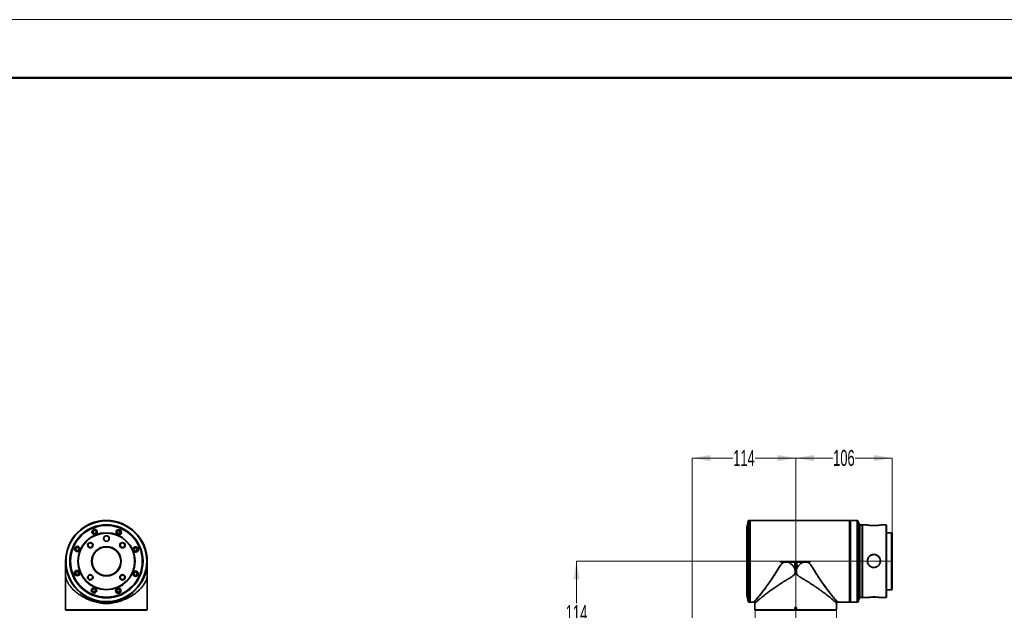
# Model space of a CAD drawing. Header units: millimetres. Extents: x -4 to 420, y 0 to 297.
# Tile 12 of 13: x 100 to 209, y 232 to 297. Entities that reach past the tile are written whole.
import ezdxf

# ---------------------------------------------------------------- set-up
doc = ezdxf.new("R2010")
doc.units = ezdxf.units.MM
doc.linetypes.add('CENTERX2', pattern=[20.32, 12.7, -2.54, 2.54, -2.54])
doc.layers.get('0').update_dxf_attribs({"lineweight": 18})
doc.layers.add('中心线层', color=6, linetype='CENTERX2', lineweight=25)
doc.layers.add('标注层', color=150, linetype='Continuous', lineweight=18)
doc.styles.add('SLDTEXTSTYLE19', font='txt', dxfattribs={"width": 0.605})
doc.dimstyles.new('SLDDIMSTYLE1', dxfattribs={"dimtxt": 3.5, "dimasz": 4, "dimexe": 0, "dimexo": 0.0625, "dimgap": 0.875, "dimtad": 0, "dimtih": 1, "dimtoh": 1, "dimdec": 4, "dimzin": 12, "dimdsep": 46, "dimtxsty": 'SLDTEXTSTYLE19', "dimcen": 0.09, "dimdle": 8, "dimazin": 3, "dimtfac": 1, "dimtdec": 3, "dimtofl": 0, "dimtmove": 0, "dimatfit": 3, "dimfxl": 0, "dimfrac": 2, "dimtolj": 1, "dimarcsym": 0})

# ---------------------------------------------------------------- blocks, each defined once
blk = doc.blocks.new('1')
at = {"color": 0, "linetype": 'Continuous', "lineweight": 35}
for p, q in [((-4.5, 140), (-4.5, 134.93)), ((-4.5, 139.9), (-4.5, 139.89)), ((-4.5, 139.89), (-4.5, 139.21)), ((4.5, 134.67), (4.5, 140)), ((4.5, 139.91), (4.5, 139.92)), ((4.5, 139.91), (4.5, 139.91)), ((-2.44, 136.22), (-2.44, 136.22)), ((-2.38, 136.18), (-2.38, 136.18)), ((-2.02, 135.98), (-2.02, 135.98)), ((-1.08, 135.63), (-1.08, 135.63)), ((1.08, 135.63), (1.08, 135.63)), ((1.69, 135.83), (1.69, 135.83)), ((2.02, 135.98), (2.02, 135.98)), ((2.38, 136.18), (2.38, 136.18)), ((2.44, 136.22), (2.44, 136.22)), ((-4.5, 134.93), (-4.5, 134.93)), ((-4.5, 134.67), (-4.5, 134.93)), ((-4.5, 134.67), (4.5, 134.67)), ((-4.45, 134.62), (-4.48, 134.65)), ((4.45, 134.62), (-4.45, 134.62)), ((4.45, 134.62), (4.5, 134.67))]:
    blk.add_line(p, q, dxfattribs=at)
for centre, radius in [((0, 140), 4.5), ((0, 140), 4.44), ((0, 140), 4.03), ((0, 140), 4), ((0, 140), 3.95), ((0, 140), 3.15), ((0, 140), 3.1), ((-1.3, 143.22), 0.3), ((-1.3, 143.22), 0.17), ((1.36, 143.2), 0.3), ((1.36, 143.2), 0.17), ((-1.77, 141.77), 0.3), ((-1.77, 141.77), 0.25), ((0, 142.5), 0.315), ((0, 142.5), 0.3), ((1.77, 141.77), 0.3), ((1.77, 141.77), 0.25), ((-3.2, 141.36), 0.3), ((-3.2, 141.36), 0.17), ((0, 140), 1.63), ((0, 140), 1.57), ((3.22, 141.3), 0.3), ((3.22, 141.3), 0.17), ((-3.22, 138.7), 0.3), ((-3.22, 138.7), 0.17), ((3.2, 138.64), 0.3), ((3.2, 138.64), 0.17), ((-1.77, 138.23), 0.3), ((-1.77, 138.23), 0.25), ((1.77, 138.23), 0.3), ((1.77, 138.23), 0.25), ((-1.36, 136.8), 0.3), ((-1.36, 136.8), 0.17), ((1.3, 136.78), 0.3), ((1.3, 136.78), 0.17)]:
    blk.add_circle(centre, radius, dxfattribs=at)
for points, knots in [([(-4.5, 139.91), (-4.5, 139.92), (-4.5, 139.93), (-4.5, 139.91), (-4.5, 139.89)], [0, 0, 0, 0, 0.00837583, 0.03178705, 0.03178705, 0.03178705, 0.03178705]), ([(-4.5, 139.89), (-4.5, 139.89), (-4.5, 139.87), (-4.5, 139.78), (-4.5, 139.65), (-4.5, 139.52), (-4.5, 139.38), (-4.5, 139.2), (-4.5, 138.99), (-4.5, 138.78), (-4.5, 138.62), (-4.5, 138.54)], [0, 0, 0, 0, 0.00333, 0.209362, 0.379387, 0.513533, 0.629164, 0.860998, 1.006169, 1.171952, 1.355353, 1.355353, 1.355353, 1.355353]), ([(4.5, 138.56), (4.5, 138.57), (4.5, 138.66), (4.5, 138.82), (4.5, 139.11), (4.5, 139.43), (4.5, 139.72), (4.5, 139.87), (4.5, 139.91), (4.5, 139.91)], [0, 0, 0, 0, 0.024766, 0.203686, 0.377118, 0.710687, 1.031188, 1.341963, 1.354635, 1.354635, 1.354635, 1.354635]), ([(4.5, 139.21), (4.5, 139.11), (4.5, 138.99), (4.5, 138.83), (4.5, 138.76), (4.5, 138.67), (4.5, 138.59), (4.5, 138.51), (4.49, 138.42), (4.48, 138.31), (4.46, 138.19), (4.43, 138.07), (4.4, 137.97), (4.36, 137.88), (4.28, 137.72), (4.16, 137.5), (3.97, 137.23), (3.73, 136.96), (3.5, 136.73), (3.29, 136.56), (3.13, 136.43), (2.96, 136.31), (2.76, 136.18), (2.52, 136.05), (2.25, 135.91), (1.92, 135.76), (1.51, 135.61), (1.08, 135.49), (0.69, 135.41), (0.34, 135.36), (0.03, 135.34), (-0.25, 135.36), (-0.5, 135.38), (-0.77, 135.42), (-1.06, 135.49), (-1.36, 135.57), (-1.68, 135.67), (-1.95, 135.77), (-2.19, 135.88), (-2.39, 135.98), (-2.6, 136.09), (-2.78, 136.2), (-2.93, 136.3), (-3.07, 136.39), (-3.2, 136.49), (-3.33, 136.59), (-3.48, 136.72), (-3.66, 136.88), (-3.84, 137.08), (-3.98, 137.24), (-4.07, 137.37), (-4.12, 137.45), (-4.18, 137.53), (-4.22, 137.61), (-4.27, 137.69), (-4.31, 137.77), (-4.35, 137.86), (-4.39, 137.96), (-4.43, 138.08), (-4.46, 138.19), (-4.48, 138.28), (-4.49, 138.36), (-4.49, 138.41), (-4.5, 138.47), (-4.5, 138.55), (-4.5, 138.63), (-4.5, 138.74), (-4.5, 138.94), (-4.5, 139.11), (-4.5, 139.21)], [0, 0, 0, 0, 0.238309, 0.303305, 0.36152, 0.413408, 0.515303, 0.567265, 0.621167, 0.811801, 1.005498, 1.203202, 1.33327, 1.481228, 1.659483, 2.073007, 2.4872, 2.902487, 3.316571, 3.539958, 3.753097, 3.956021, 4.148786, 4.438074, 4.714762, 4.97913, 5.40302, 5.807813, 6.081257, 6.371295, 6.635819, 6.823548, 7.024756, 7.24015, 7.470303, 7.73647, 8.010668, 8.293434, 8.490254, 8.694028, 8.904882, 9.122921, 9.276412, 9.43616, 9.602184, 9.774513, 9.953157, 10.228913, 10.542748, 10.876179, 10.996952, 11.117763, 11.238617, 11.359515, 11.480447, 11.601423, 11.721475, 11.90287, 12.099488, 12.265278, 12.431308, 12.512265, 12.581413, 12.639061, 12.74502, 12.795988, 12.846923, 13.022628, 13.263329, 13.263329, 13.263329, 13.263329]), ([(-4.48, 134.65), (-4.48, 134.65), (-4.49, 134.66), (-4.5, 134.67), (-4.5, 134.67)], [0, 0, 0, 0, 0.01569654, 0.02670872, 0.02670872, 0.02670872, 0.02670872])]:
    blk.add_open_spline(points, degree=3, knots=knots, dxfattribs=at)
blk = doc.blocks.new('*X33')
at = {"layer": '标注层', "linetype": 'Continuous'}
for points in [[(-9.54, 140.17), (-9.2, 138.17), (-9.87, 138.17)], [(-9.54, 128.77), (-9.2, 130.77), (-9.87, 130.77)]]:
    blk.add_hatch(color=0, dxfattribs=at).paths.add_polyline_path(points, flags=0)
at = {"layer": '标注层', "color": 0, "linetype": 'Continuous'}
for p, q in [((-9.54, 135.56), (-9.54, 140.17)), ((15.22, 140.17), (-9.54, 140.17)), ((-9.54, 133.38), (-9.54, 128.77)), ((7.84, 128.77), (-9.54, 128.77))]:
    blk.add_line(p, q, dxfattribs=at)
at = {"layer": '标注层', "color": 0, "insert": (-9.54, 134.47), "char_height": 1.75, "width": 4.093, "attachment_point": 5, "style": 'SLDTEXTSTYLE19'}
blk.add_mtext('114', dxfattribs=at)
blk = doc.blocks.new('*X34')
at = {"layer": '标注层', "linetype": 'Continuous'}
for points in [[(3.19, 151.54), (5.19, 151.2), (5.19, 151.87)], [(14.59, 151.54), (12.59, 151.2), (12.59, 151.87)]]:
    blk.add_hatch(color=0, dxfattribs=at).paths.add_polyline_path(points, flags=0)
at = {"layer": '标注层', "color": 0, "linetype": 'Continuous'}
for p, q in [((7.65, 151.54), (3.19, 151.54)), ((3.19, 123.4), (3.19, 151.54)), ((10.13, 151.54), (14.59, 151.54)), ((14.59, 136.13), (14.59, 151.54))]:
    blk.add_line(p, q, dxfattribs=at)
at = {"layer": '标注层', "color": 0, "insert": (8.89, 151.54), "char_height": 1.75, "width": 4.093, "attachment_point": 5, "style": 'SLDTEXTSTYLE19'}
blk.add_mtext('114', dxfattribs=at)
blk = doc.blocks.new('*X35')
at = {"layer": '标注层', "linetype": 'Continuous'}
for points in [[(14.59, 151.54), (16.59, 151.87), (16.59, 151.2)], [(25.19, 151.54), (23.19, 151.87), (23.19, 151.2)]]:
    blk.add_hatch(color=0, dxfattribs=at).paths.add_polyline_path(points, flags=0)
at = {"layer": '标注层', "color": 0, "linetype": 'Continuous'}
for p, q in [((18.66, 151.54), (14.59, 151.54)), ((14.59, 136.13), (14.59, 151.54)), ((21.12, 151.54), (25.19, 151.54)), ((25.19, 143.3), (25.19, 151.54))]:
    blk.add_line(p, q, dxfattribs=at)
at = {"layer": '标注层', "color": 0, "insert": (19.89, 151.54), "char_height": 1.75, "width": 4.0457, "attachment_point": 5, "style": 'SLDTEXTSTYLE19'}
blk.add_mtext('106', dxfattribs=at)
blk = doc.blocks.new('3')
at = {"color": 0, "linetype": 'Continuous', "lineweight": 35}
for p, q in [((9.349685, 144.595148), (9.19077, 143.888856)), ((9.349685, 143.299986), (9.349685, 144.595148)), ((9.587246, 144.673194), (9.447246, 144.673194)), ((9.447246, 144.673194), (9.447246, 135.673191)), ((20.267246, 144.673194), (9.587246, 144.673194)), ((9.587246, 144.673194), (9.587246, 143.35518)), ((9.587246, 144.673194), (9.587246, 135.673191)), ((20.267246, 144.672085), (20.267246, 144.673194)), ((20.267246, 144.672085), (20.507247, 144.672085)), ((20.507247, 135.674311), (20.507247, 144.672085)), ((20.577247, 135.744037), (20.577247, 144.60236)), ((20.707246, 144.672789), (20.607246, 144.672789)), ((20.607246, 144.672789), (20.607246, 135.673191)), ((21.339542, 144.673194), (20.798946, 144.673194)), ((21.339542, 135.673191), (21.339542, 144.673194)), ((21.594674, 144.20463), (21.43239, 144.610335)), ((21.43239, 144.610335), (21.43239, 135.736062)), ((21.594674, 136.141767), (21.594674, 144.20463)), ((21.907247, 144.173194), (21.641097, 144.173194)), ((21.641097, 144.173194), (21.641097, 138.203503)), ((21.907247, 144.173194), (21.907247, 138.203503)), ((22.407087, 144.173194), (21.917245, 144.173194)), ((21.917245, 144.173194), (21.917245, 136.17319)), ((24.537247, 144.173194), (23.966478, 144.173194)), ((24.587246, 144.123198), (24.537247, 144.173194)), ((24.537247, 136.17319), (24.537247, 144.173194)), ((24.587246, 144.123198), (24.587246, 136.223198)), ((9.188331, 143.86691), (9.188331, 136.479487)), ((9.19077, 143.888856), (9.19077, 142.800559)), ((9.349685, 135.751249), (9.349685, 143.299986)), ((9.587246, 143.35518), (9.587246, 135.673191)), ((21.917245, 143.973197), (21.907247, 143.973197)), ((25.137245, 143.323196), (24.587246, 143.323196)), ((25.187247, 143.2732), (25.137245, 143.323196)), ((25.137245, 141.403998), (25.137245, 143.323196)), ((25.187247, 143.2732), (25.187247, 141.38446)), ((9.19077, 142.800559), (9.19077, 136.45754)), ((25.137245, 137.0232), (25.137245, 141.403998)), ((25.187247, 141.38446), (25.187247, 137.073196)), ((14.483318, 140.068175), (13.780752, 140.068175)), ((13.780933, 140.070368), (14.484421, 140.070368)), ((13.780933, 140.070368), (13.780933, 140.068175)), ((14.483318, 139.385571), (14.483318, 140.068175)), ((14.690072, 140.070368), (15.39356, 140.070368)), ((15.393739, 140.068175), (14.691175, 140.068175)), ((14.691175, 140.068175), (14.691175, 139.385571)), ((15.393739, 140.070368), (15.393739, 140.068175)), ((21.641097, 138.203503), (21.641097, 136.17319)), ((21.907247, 138.203503), (21.907247, 136.17319)), ((24.587246, 137.0232), (25.137245, 137.0232)), ((25.137245, 137.0232), (25.187247, 137.073196)), ((9.19077, 136.45754), (9.349685, 135.751249)), ((9.447246, 135.673191), (9.587246, 135.673191)), ((9.587246, 135.673191), (9.944813, 135.673191)), ((10.087246, 135.522534), (10.087246, 134.843196)), ((10.257327, 136.011304), (10.366865, 136.138476)), ((19.087247, 134.843196), (19.087247, 135.522534)), ((19.229679, 135.673191), (20.267246, 135.673191)), ((20.507247, 135.674311), (20.267246, 135.674311)), ((20.267246, 135.673191), (20.267246, 135.674311)), ((20.607246, 135.673191), (21.339542, 135.673191)), ((21.43239, 135.736062), (21.594674, 136.141767)), ((21.641097, 136.17319), (21.907247, 136.17319)), ((21.907247, 136.3732), (21.917245, 136.3732)), ((21.917245, 136.17319), (22.476307, 136.17319)), ((23.90187, 136.17319), (24.537247, 136.17319)), ((24.537247, 136.17319), (24.587246, 136.223198)), ((10.087246, 134.843196), (10.137246, 134.7932)), ((10.087246, 134.843196), (14.487246, 134.843196)), ((14.492177, 134.7932), (10.137246, 134.7932)), ((14.487246, 135.103191), (14.687247, 135.103191)), ((14.487246, 135.103191), (14.487246, 134.843196)), ((14.487246, 134.843196), (14.487246, 134.824313)), ((14.487246, 134.824313), (14.492177, 134.7932)), ((14.492177, 134.7932), (14.682314, 134.7932)), ((14.682314, 134.7932), (14.687247, 134.824313)), ((19.037246, 134.7932), (14.682314, 134.7932)), ((14.687247, 134.843196), (14.687247, 135.103191)), ((14.687247, 134.843196), (19.087247, 134.843196)), ((14.687247, 134.843196), (14.687247, 134.824313)), ((19.037246, 134.7932), (19.087247, 134.843196))]:
    blk.add_line(p, q, dxfattribs=at)
for centre, radius, start, end in [((9.447246, 144.573195), 0.1, 90, 167.31961651), ((21.339543, 144.573195), 0.1, 21.80140949, 90), ((21.641098, 144.223195), 0.05, 201.80140949, 270), ((9.288331, 143.866905), 0.1, 167.31961651, 180), ((9.288331, 136.479486), 0.1, 180, 192.68038349), ((9.447246, 135.773195), 0.1, 192.68038349, 270), ((21.339543, 135.773195), 0.1, 270, 338.19859051), ((21.641098, 136.123195), 0.05, 90, 158.19859051)]:
    blk.add_arc(centre, radius, start, end, dxfattribs=at)
for points, knots in [([(20.507247, 144.672085), (20.513183, 144.666166), (20.519488, 144.659878), (20.525763, 144.65356), (20.52613, 144.653191)], [0, 0, 0, 0, 0.025150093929, 0.026712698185, 0.026712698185, 0.026712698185, 0.026712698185]), ([(20.52613, 144.653191), (20.541697, 144.63766), (20.559222, 144.620176), (20.575436, 144.60415), (20.577247, 144.60236)], [0, 0, 0, 0, 0.064036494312, 0.072088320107, 0.072088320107, 0.072088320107, 0.072088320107]), ([(20.798946, 144.673194), (20.792758, 144.673168), (20.780167, 144.673116), (20.746355, 144.672849), (20.720284, 144.672809), (20.707246, 144.672789)], [0, 0, 0, 0, 0.029873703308, 0.060780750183, 0.091701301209, 0.091701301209, 0.091701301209, 0.091701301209]), ([(23.966478, 144.172527), (23.965191, 144.172558), (23.961906, 144.172639), (23.931698, 144.167594), (23.895764, 144.161693), (23.868403, 144.157271), (23.839801, 144.152781), (23.8078, 144.147939), (23.769286, 144.142321), (23.7233, 144.13612), (23.652172, 144.127222), (23.560711, 144.117546), (23.461287, 144.109863), (23.385576, 144.105541), (23.322559, 144.102926), (23.246604, 144.100959), (23.163964, 144.100532), (23.082346, 144.101954), (23.014406, 144.104372), (22.949517, 144.107663), (22.877957, 144.112446), (22.810036, 144.118279), (22.741646, 144.125199), (22.669488, 144.133596), (22.596179, 144.14351), (22.531969, 144.153133), (22.4864, 144.16044), (22.452963, 144.165922), (22.427406, 144.170113), (22.409348, 144.172966), (22.40774, 144.172781), (22.407087, 144.172706)], [0, 0, 0, 0, 0.064231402, 0.163814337, 0.2053575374, 0.246903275, 0.2797214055, 0.3125330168, 0.3557453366, 0.3987577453, 0.441870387, 0.5405844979, 0.6114689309, 0.6535578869, 0.695446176, 0.7374352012, 0.8031160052, 0.8563797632, 0.8972158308, 0.9380211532, 0.9877084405, 1.0462963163, 1.0862412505, 1.1455987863, 1.2242980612, 1.2897329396, 1.3551650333, 1.4051068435, 1.4550699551, 1.5220994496, 1.5679758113, 1.5679758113, 1.5679758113, 1.5679758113]), ([(9.344746, 143.284465), (9.344073, 143.305662), (9.342726, 143.34805), (9.332189, 143.375286), (9.3164, 143.371296), (9.296002, 143.333816), (9.273018, 143.266254), (9.249925, 143.175277), (9.22976, 143.071702), (9.215396, 142.9688), (9.208758, 142.879309), (9.210386, 142.812702), (9.219709, 142.774676), (9.235514, 142.768447), (9.2561, 142.795378), (9.279204, 142.854111), (9.302091, 142.939043), (9.322006, 143.040241), (9.336536, 143.144256), (9.343781, 143.228199), (9.344481, 143.269033), (9.344746, 143.284465)], [0, 0, 0, 0, 0.0654508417, 0.1308805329, 0.1969028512, 0.264269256, 0.3330709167, 0.4028045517, 0.4724754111, 0.5409563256, 0.607613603, 0.672748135, 0.7374521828, 0.8029799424, 0.8701466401, 0.9389850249, 1.0087626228, 1.0783706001, 1.1468541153, 1.2138186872, 1.2544998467, 1.2544998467, 1.2544998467, 1.2544998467]), ([(23.187246, 140.929426), (23.214313, 140.928559), (23.264681, 140.926944), (23.328026, 140.916179), (23.403365, 140.897862), (23.530472, 140.851017), (23.699202, 140.734121), (23.807554, 140.584321), (23.856603, 140.473526), (23.879393, 140.407597), (23.897428, 140.33083), (23.908848, 140.226376), (23.90331, 140.109327), (23.874318, 139.984468), (23.827153, 139.87165), (23.770573, 139.782268), (23.713222, 139.713943), (23.658294, 139.660624), (23.5951, 139.611264), (23.529932, 139.571686), (23.468106, 139.542151), (23.405525, 139.518575), (23.335138, 139.499605), (23.256493, 139.487521), (23.176242, 139.484175), (23.095326, 139.489995), (23.01323, 139.505415), (22.931153, 139.531083), (22.840603, 139.572307), (22.740084, 139.637121), (22.634535, 139.737471), (22.552721, 139.858623), (22.484428, 140.022185), (22.454722, 140.226838), (22.492055, 140.415951), (22.546847, 140.539197), (22.587851, 140.60919), (22.638365, 140.676617), (22.698602, 140.739875), (22.779522, 140.805772), (22.855638, 140.850267), (22.920842, 140.878526), (22.9588, 140.892418), (23.04553, 140.919329), (23.123159, 140.92486), (23.187246, 140.929426)], [0, 0, 0, 0, 0.0810887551, 0.1508971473, 0.1921651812, 0.3136948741, 0.5558428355, 0.7981657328, 0.8590321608, 0.919853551, 1.0074500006, 1.0950659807, 1.2342655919, 1.3562851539, 1.4777089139, 1.5996848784, 1.6726986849, 1.7456335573, 1.8296005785, 1.9133662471, 1.9743212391, 2.0352245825, 2.1139264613, 2.1925860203, 2.2733324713, 2.3541774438, 2.4352450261, 2.5233194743, 2.6115996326, 2.7334118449, 2.8812228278, 3.0468323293, 3.168850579, 3.4114194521, 3.6541714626, 3.7351036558, 3.8163405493, 3.8976937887, 3.9882861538, 4.0787149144, 4.2112339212, 4.2517706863, 4.2921836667, 4.3326080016, 4.5239155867, 4.5239155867, 4.5239155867, 4.5239155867]), ([(23.187246, 140.910758), (23.094914, 140.900123), (22.910307, 140.878859), (22.673645, 140.715801), (22.527521, 140.485287), (22.464516, 140.296663), (22.482298, 140.206505), (22.482324, 140.206374)], [0, 0, 0, 0, 0.2767236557, 0.5532791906, 0.8296653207, 1.105971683, 1.1063741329, 1.1063741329, 1.1063741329, 1.1063741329]), ([(23.187246, 140.912355), (23.108613, 140.905027), (22.993466, 140.894296), (22.835355, 140.823457), (22.732381, 140.751919), (22.659839, 140.677258), (22.604381, 140.607822), (22.535761, 140.495774), (22.482193, 140.324799), (22.479172, 140.150576), (22.509431, 139.997017), (22.566519, 139.860675), (22.658399, 139.733521), (22.766707, 139.635967), (22.896217, 139.559327), (23.080928, 139.498314), (23.315305, 139.497744), (23.524165, 139.578056), (23.653042, 139.673887), (23.721077, 139.745132), (23.779204, 139.820736), (23.849238, 139.942754), (23.899954, 140.132219), (23.887519, 140.367031), (23.80956, 140.558983), (23.697923, 140.700661), (23.589281, 140.792546), (23.472447, 140.85601), (23.33857, 140.902074), (23.243714, 140.908519), (23.187246, 140.912355)], [0, 0, 0, 0, 0.2345016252, 0.3433899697, 0.5173005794, 0.6087854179, 0.6562667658, 0.785023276, 1.002433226, 1.1854734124, 1.3015628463, 1.4702553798, 1.6250364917, 1.7701106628, 1.9061310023, 2.0751120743, 2.3492704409, 2.5895844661, 2.7342001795, 2.8296795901, 2.8852652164, 3.021052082, 3.2503567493, 3.4626192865, 3.7163395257, 3.8585519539, 4.0033709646, 4.1419353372, 4.2567654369, 4.4256755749, 4.4256755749, 4.4256755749, 4.4256755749]), ([(23.892146, 140.206338), (23.881556, 140.298756), (23.860363, 140.483716), (23.697707, 140.71571), (23.465418, 140.878668), (23.280074, 140.900049), (23.187246, 140.910758)], [0, 0, 0, 0, 0.2755509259, 0.5514710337, 0.8272604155, 1.1039831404, 1.1039831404, 1.1039831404, 1.1039831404]), ([(10.22315, 135.925891), (10.28045, 135.990692), (10.395547, 136.120859), (10.610185, 136.382929), (10.888755, 136.736244), (11.241245, 137.205224), (11.6646, 137.800115), (12.10143, 138.449657), (12.466528, 139.028609), (12.759047, 139.504365), (12.948515, 139.803439), (13.124197, 139.983697), (13.250071, 140.053583), (13.388842, 140.093219), (13.570099, 140.097482), (13.711745, 140.077015), (13.782491, 140.066792)], [0, 0, 0, 0, 0.466349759, 0.9367541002, 1.4098012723, 2.1193165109, 2.8273976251, 3.5369045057, 4.2452941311, 4.6010014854, 4.9569021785, 5.1352304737, 5.2248687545, 5.315103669, 5.4949291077, 5.6743694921, 5.6743694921, 5.6743694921, 5.6743694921]), ([(10.367925, 136.139716), (10.396154, 136.17302), (10.453782, 136.241009), (10.549405, 136.356105), (10.653813, 136.483988), (10.767622, 136.626004), (10.890652, 136.782418), (11.005405, 136.930956), (11.110406, 137.068649), (11.204569, 137.193556), (11.306145, 137.330252), (11.415148, 137.479256), (11.531577, 137.64106), (11.655432, 137.816095), (11.771845, 137.983367), (11.887837, 138.152275), (12.010374, 138.333647), (12.149795, 138.54425), (12.28684, 138.75517), (12.411346, 138.95046), (12.526008, 139.132688), (12.635034, 139.309054), (12.736127, 139.471492), (12.839581, 139.632266), (12.94305, 139.782061), (13.062718, 139.927672), (13.179049, 140.021565), (13.295503, 140.069346), (13.414539, 140.094878), (13.578921, 140.098037), (13.708827, 140.080244), (13.780933, 140.070368)], [0, 0, 0, 0, 0.2038487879, 0.4161558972, 0.6370502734, 0.8666346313, 1.1050194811, 1.3522791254, 1.510155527, 1.6785340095, 1.8574396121, 2.0468769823, 2.2468563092, 2.4573820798, 2.6784695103, 2.8349958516, 3.0393924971, 3.2916542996, 3.5315337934, 3.723007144, 3.9143349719, 4.1055319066, 4.2718990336, 4.4179745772, 4.606864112, 4.747194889, 4.9091026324, 4.989169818, 5.0730072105, 5.2248552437, 5.4142865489, 5.4142865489, 5.4142865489, 5.4142865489]), ([(13.780752, 140.068175), (13.780809, 140.068055), (13.780937, 140.067784), (13.781509, 140.067253), (13.782069, 140.066954), (13.782483, 140.066732)], [0, 0, 0, 0, 0.0003939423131, 0.0008951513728, 0.0022997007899, 0.0022997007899, 0.0022997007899, 0.0022997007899]), ([(13.782483, 140.066732), (13.855186, 140.02651), (14.000409, 139.946166), (14.190323, 139.784437), (14.357152, 139.599415), (14.441264, 139.45685), (14.483318, 139.385571)], [0, 0, 0, 0, 0.24883557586, 0.4970436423, 0.7449135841, 0.99276764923, 0.99276764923, 0.99276764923, 0.99276764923]), ([(14.483318, 140.068175), (14.483386, 140.068586), (14.483507, 140.069321), (14.483982, 140.06989), (14.484192, 140.070142)], [0, 0, 0, 0, 0.0012236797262, 0.0021917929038, 0.0021917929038, 0.0021917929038, 0.0021917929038]), ([(14.484192, 140.070142), (14.484234, 140.070186), (14.484308, 140.070264), (14.484387, 140.070337), (14.484421, 140.070368)], [0, 0, 0, 0, 0.00018335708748, 0.00032250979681, 0.00032250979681, 0.00032250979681, 0.00032250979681]), ([(14.484421, 140.070368), (14.503653, 140.0896), (14.537928, 140.123874), (14.572204, 140.158154), (14.587247, 140.173198)], [0, 0, 0, 0, 0.08159849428, 0.14542032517, 0.14542032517, 0.14542032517, 0.14542032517]), ([(14.587247, 140.173198), (14.606403, 140.154041), (14.640679, 140.119762), (14.674953, 140.085488), (14.690072, 140.070368)], [0, 0, 0, 0, 0.08127139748, 0.14542032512, 0.14542032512, 0.14542032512, 0.14542032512]), ([(14.690072, 140.070368), (14.690114, 140.070324), (14.690188, 140.070246), (14.690267, 140.070173), (14.690301, 140.070142)], [0, 0, 0, 0, 0.00018335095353, 0.00032250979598, 0.00032250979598, 0.00032250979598, 0.00032250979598]), ([(14.690301, 140.070142), (14.690565, 140.069816), (14.691036, 140.069236), (14.691132, 140.068499), (14.691175, 140.068175)], [0, 0, 0, 0, 0.0012296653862, 0.0021946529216, 0.0021946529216, 0.0021946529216, 0.0021946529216]), ([(15.392009, 140.066744), (15.311253, 140.021297), (15.149946, 139.930516), (14.89843, 139.710639), (14.769856, 139.508974), (14.691179, 139.385571)], [0, 0, 0, 0, 0.27787872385, 0.55505749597, 0.99211029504, 0.99211029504, 0.99211029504, 0.99211029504]), ([(19.215695, 135.673071), (19.207881, 135.677994), (19.192024, 135.687984), (19.093821, 135.77481), (18.96129, 135.912312), (18.796283, 136.10136), (18.603651, 136.334279), (18.38706, 136.606819), (18.152005, 136.913733), (17.875487, 137.286921), (17.557113, 137.73391), (17.2, 138.259495), (16.868822, 138.770334), (16.56944, 139.253064), (16.355899, 139.605661), (16.176904, 139.853196), (16.053887, 139.980776), (15.918532, 140.0583), (15.788422, 140.089855), (15.611124, 140.097947), (15.479627, 140.079251), (15.392, 140.066792)], [0, 0, 0, 0, 0.3663749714, 0.7434831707, 1.1194593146, 1.4927118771, 1.8686078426, 2.2471852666, 2.625984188, 3.0048994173, 3.5087669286, 4.0132708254, 4.517732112, 4.8963340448, 5.275844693, 5.4186122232, 5.5613433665, 5.6569505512, 5.7531550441, 5.8491265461, 6.0408191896, 6.0408191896, 6.0408191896, 6.0408191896]), ([(15.39356, 140.070368), (15.446536, 140.077946), (15.545076, 140.09204), (15.683787, 140.097143), (15.802922, 140.087809), (15.906081, 140.060717), (15.985254, 140.022092), (16.047087, 139.978436), (16.097372, 139.934733), (16.166512, 139.863155), (16.257322, 139.745862), (16.361867, 139.591089), (16.479668, 139.404664), (16.608053, 139.198483), (16.746179, 138.977723), (16.875976, 138.773892), (16.997445, 138.586096), (17.120696, 138.399185), (17.245291, 138.213262), (17.36166, 138.042755), (17.487653, 137.861001), (17.625301, 137.665514), (17.776439, 137.455309), (17.916517, 137.264503), (18.045565, 137.092299), (18.163571, 136.937745), (18.328343, 136.725118), (18.527301, 136.474375), (18.745456, 136.210041), (18.861444, 136.075785), (18.917151, 136.011304)], [0, 0, 0, 0, 0.136424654, 0.253765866, 0.3533614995, 0.4401434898, 0.5242248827, 0.5764821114, 0.6329014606, 0.6939908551, 0.8302615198, 1.0111610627, 1.1722836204, 1.397134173, 1.6388743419, 1.8509043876, 2.0332210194, 2.2336707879, 2.4529863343, 2.6435581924, 2.8053917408, 3.0745967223, 3.3289755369, 3.5685704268, 3.7933856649, 4.0034575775, 4.1988232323, 4.6963536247, 5.1576603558, 5.5839668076, 5.5839668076, 5.5839668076, 5.5839668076]), ([(14.483318, 139.385571), (14.499868, 139.284977), (14.52092, 139.157012), (14.522137, 139.002726), (14.516898, 138.928375), (14.501973, 138.839768), (14.469307, 138.757645), (14.419922, 138.684793), (14.335918, 138.591368), (14.18436, 138.485797), (13.976662, 138.358114), (13.805809, 138.257207), (13.674269, 138.179451), (13.583379, 138.124965), (13.488185, 138.067236), (13.385926, 138.004473), (13.228965, 137.906968), (12.992177, 137.756845), (12.716855, 137.576963), (12.432014, 137.385201), (12.175444, 137.208381), (11.927259, 137.032686), (11.712959, 136.877286), (11.524482, 136.738079), (11.355024, 136.610517), (11.200612, 136.49211), (11.03502, 136.36283), (10.863338, 136.226065), (10.692288, 136.086062), (10.55279, 135.968535), (10.43976, 135.870799), (10.348562, 135.789571), (10.27154, 135.718535), (10.18127, 135.631234), (10.110623, 135.555092), (10.081345, 135.51386), (10.087389, 135.522433), (10.08746, 135.522534)], [0, 0, 0, 0, 0.2215091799, 0.2817812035, 0.3357026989, 0.3837028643, 0.477219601, 0.5251448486, 0.5749942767, 0.7501775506, 0.9242408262, 1.1095846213, 1.1861530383, 1.2619048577, 1.3444289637, 1.4337311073, 1.5298110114, 1.7590090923, 2.0685141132, 2.288169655, 2.5689866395, 2.8218742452, 3.0468499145, 3.2514421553, 3.4469690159, 3.6334684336, 3.8109848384, 4.0770327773, 4.3314150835, 4.5743836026, 4.7703336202, 4.9618022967, 5.1489844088, 5.3321018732, 5.7418419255, 6.0995512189, 6.1037994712, 6.1037994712, 6.1037994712, 6.1037994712]), ([(19.087032, 135.522534), (19.087104, 135.522433), (19.09008, 135.51821), (19.081159, 135.530913), (19.062035, 135.554524), (19.023598, 135.598275), (18.964506, 135.659466), (18.880017, 135.740346), (18.767731, 135.842041), (18.645518, 135.94819), (18.520924, 136.053514), (18.399688, 136.153788), (18.264471, 136.263335), (18.131301, 136.369094), (18.003454, 136.469041), (17.883495, 136.561558), (17.754036, 136.659908), (17.614796, 136.76415), (17.440193, 136.892857), (17.217561, 137.054135), (16.937488, 137.251374), (16.694207, 137.418003), (16.5071, 137.542986), (16.38756, 137.62183), (16.266489, 137.700777), (16.144008, 137.779857), (16.020146, 137.858937), (15.895566, 137.938197), (15.748245, 138.029581), (15.572142, 138.136192), (15.377855, 138.252579), (15.186838, 138.364364), (15.039098, 138.455621), (14.928319, 138.529703), (14.858336, 138.582598), (14.784413, 138.647423), (14.727247, 138.719398), (14.68865, 138.798585), (14.653544, 138.910946), (14.646937, 139.11163), (14.67497, 139.285225), (14.691175, 139.385571)], [0, 0, 0, 0, 0.0042487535, 0.1770215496, 0.3621994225, 0.5604327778, 0.7722500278, 1.0172125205, 1.269565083, 1.5298035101, 1.7109428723, 1.8984829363, 2.0925383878, 2.2932068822, 2.4344688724, 2.581490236, 2.7342873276, 2.8928869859, 3.0572992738, 3.3110857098, 3.59991811, 3.906785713, 4.0179361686, 4.1291222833, 4.2403486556, 4.3516147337, 4.4629123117, 4.574250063, 4.6847378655, 4.8516813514, 5.0326355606, 5.1852168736, 5.3380192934, 5.4125266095, 5.4761656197, 5.5292213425, 5.6267389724, 5.673645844, 5.7205227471, 5.8822300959, 6.1037545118, 6.1037545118, 6.1037545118, 6.1037545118]), ([(9.275258, 137.499727), (9.267518, 137.51979), (9.252033, 137.559924), (9.231495, 137.579616), (9.216478, 137.565277), (9.20904, 137.517229), (9.209873, 137.443274), (9.218491, 137.351962), (9.23373, 137.25227), (9.253942, 137.153734), (9.276914, 137.067059), (9.299952, 137.003197), (9.32025, 136.970963), (9.335456, 136.974549), (9.344101, 137.012549), (9.345629, 137.079284), (9.340179, 137.166545), (9.328332, 137.265272), (9.311049, 137.36511), (9.292403, 137.445838), (9.280072, 137.484595), (9.275258, 137.499727)], [0, 0, 0, 0, 0.0694723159, 0.1389722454, 0.2076036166, 0.2744396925, 0.3396820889, 0.4043672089, 0.4697668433, 0.5367524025, 0.6054442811, 0.6751760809, 0.744846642, 0.8134639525, 0.8805713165, 0.9463678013, 1.0115228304, 1.0768938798, 1.14325523, 1.2110339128, 1.2544471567, 1.2544471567, 1.2544471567, 1.2544471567]), ([(9.944813, 135.673191), (9.946959, 135.675053), (9.951326, 135.678842), (9.982505, 135.709546), (10.036654, 135.766211), (10.123553, 135.859431), (10.211974, 135.959804), (10.257342, 136.011304)], [0, 0, 0, 0, 0.07566899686, 0.15393621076, 0.23191030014, 0.34324488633, 0.46056541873, 0.46056541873, 0.46056541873, 0.46056541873]), ([(9.956419, 135.672499), (9.97436, 135.668169), (10.009874, 135.659597), (10.052213, 135.623667), (10.081861, 135.576321), (10.085486, 135.539509), (10.087331, 135.52077)], [0, 0, 0, 0, 0.05483258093, 0.10854120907, 0.16250503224, 0.21845761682, 0.21845761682, 0.21845761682, 0.21845761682]), ([(10.223149, 135.925891), (10.187209, 135.887153), (10.115246, 135.809591), (10.03305, 135.732046), (9.972583, 135.681497), (9.96278, 135.675422), (9.957892, 135.672392)], [0, 0, 0, 0, 0.09185707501, 0.18392004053, 0.27597766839, 0.36754245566, 0.36754245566, 0.36754245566, 0.36754245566]), ([(10.257324, 136.011292), (10.251749, 135.997351), (10.243278, 135.976163), (10.232575, 135.949409), (10.226962, 135.935384), (10.22413, 135.928279), (10.223403, 135.926505), (10.223221, 135.926049), (10.223169, 135.925935), (10.223158, 135.925899), (10.223151, 135.925905), (10.223151, 135.925896), (10.22315, 135.925891)], [0, 0, 0, 0, 0.045196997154, 0.068689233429, 0.08611561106, 0.090495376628, 0.091602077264, 0.091884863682, 0.09195907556, 0.091978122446, 0.091983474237, 0.091989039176, 0.091989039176, 0.091989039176, 0.091989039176]), ([(10.366865, 136.138476), (10.367063, 136.138706), (10.367417, 136.139117), (10.36777, 136.139533), (10.367925, 136.139716)], [0, 0, 0, 0, 0.0009129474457, 0.0016312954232, 0.0016312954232, 0.0016312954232, 0.0016312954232]), ([(18.917151, 136.011304), (18.948181, 135.97595), (19.009166, 135.906465), (19.083848, 135.824254), (19.155618, 135.747228), (19.214962, 135.686199), (19.22479, 135.677512), (19.229679, 135.673191)], [0, 0, 0, 0, 0.07887858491, 0.15502570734, 0.22859470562, 0.34517257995, 0.46056706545, 0.46056706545, 0.46056706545, 0.46056706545]), ([(19.087165, 135.520817), (19.089017, 135.539561), (19.092656, 135.576387), (19.122341, 135.623741), (19.164729, 135.659665), (19.200273, 135.6682), (19.218229, 135.672511)], [0, 0, 0, 0, 0.05596864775, 0.10996249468, 0.16369928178, 0.21856208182, 0.21856208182, 0.21856208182, 0.21856208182]), ([(19.216714, 135.67232), (19.218867, 135.672576), (19.223174, 135.673086), (19.227511, 135.673156), (19.229679, 135.673191)], [0, 0, 0, 0, 0.006500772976, 0.013003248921, 0.013003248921, 0.013003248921, 0.013003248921]), ([(20.52613, 135.693194), (20.525763, 135.692828), (20.519455, 135.686547), (20.513168, 135.680246), (20.507247, 135.674311)], [0, 0, 0, 0, 0.001554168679, 0.026704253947, 0.026704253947, 0.026704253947, 0.026704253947]), ([(20.577247, 135.744037), (20.565787, 135.732685), (20.549053, 135.71611), (20.531623, 135.698686), (20.52613, 135.693194)], [0, 0, 0, 0, 0.049372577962, 0.07209674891, 0.07209674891, 0.07209674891, 0.07209674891]), ([(22.476307, 136.174442), (22.473254, 136.174053), (22.4564, 136.171905), (22.493399, 136.17977), (22.546649, 136.189725), (22.587906, 136.196833), (22.638347, 136.204816), (22.698607, 136.213369), (22.779521, 136.223352), (22.855637, 136.230845), (22.920843, 136.235866), (22.958799, 136.238375), (23.045533, 136.24335), (23.12316, 136.244438), (23.187246, 136.245336)], [0, 0, 0, 0, 0.03367505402, 0.18587425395, 0.23662113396, 0.28755474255, 0.33856491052, 0.395364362, 0.45206190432, 0.53515096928, 0.56056689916, 0.58590558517, 0.61125052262, 0.73119845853, 0.73119845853, 0.73119845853, 0.73119845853]), ([(23.898595, 136.173786), (23.890793, 136.174836), (23.875229, 136.17693), (23.826904, 136.184122), (23.770615, 136.192085), (23.713208, 136.199522), (23.6583, 136.20605), (23.595101, 136.21278), (23.52993, 136.218623), (23.468107, 136.223267), (23.405524, 136.227102), (23.335139, 136.230308), (23.256493, 136.232404), (23.176242, 136.232992), (23.095325, 136.231969), (23.013231, 136.229303), (22.93115, 136.225027), (22.840614, 136.218485), (22.740017, 136.208985), (22.634866, 136.196436), (22.551485, 136.184695), (22.517596, 136.179689), (22.503219, 136.177565)], [0, 0, 0, 0, 0.0883943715, 0.1763561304, 0.2647163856, 0.3176039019, 0.3704439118, 0.4312708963, 0.4919493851, 0.53610613, 0.5802248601, 0.6372383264, 0.6942197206, 0.7527132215, 0.8112784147, 0.8700048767, 0.933806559, 0.9977572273, 1.0859995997, 1.1930728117, 1.3130386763, 1.4014378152, 1.4014378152, 1.4014378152, 1.4014378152]), ([(23.187246, 136.245336), (23.214313, 136.245168), (23.264681, 136.244856), (23.328025, 136.242786), (23.403366, 136.239375), (23.530471, 136.230793), (23.699194, 136.211452), (23.807575, 136.193504), (23.856586, 136.184345), (23.879474, 136.179844), (23.896975, 136.176069), (23.907877, 136.173378), (23.903719, 136.173669), (23.90187, 136.173798)], [0, 0, 0, 0, 0.05053191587, 0.09403415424, 0.11975048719, 0.1954837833, 0.34638016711, 0.49738620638, 0.5353151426, 0.5732160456, 0.62780382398, 0.68240774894, 0.72616844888, 0.72616844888, 0.72616844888, 0.72616844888])]:
    blk.add_open_spline(points, degree=3, knots=knots, dxfattribs=at)
at = {"layer": '中心线层', "color": 0, "linetype": 'CENTERX2', "lineweight": 18}
for p, q in [((16.208729, 140.068177), (12.846725, 140.068177)), ((25.273898, 140.173195), (15.248239, 140.173195)), ((10.107246, 133.453195), (10.107246, 135.763195)), ((14.587246, 136.103195), (14.587246, 133.453195)), ((19.067246, 133.453195), (19.067246, 135.763195)), ((19.267246, 135.693195), (21.577246, 135.693195))]:
    blk.add_line(p, q, dxfattribs=at)
blk.add_blockref('1', (-61.276477, 0.173194))
at = {"layer": '标注层', "color": 0}
for base, p2, picture, middle in [((3.187246, 151.537157), (3.187246, 123.373195), '*X34', (8.887246, 151.537157)), ((25.187246, 151.537157), (25.187246, 143.273195), '*X35', (19.887246, 151.537157))]:
    dim = blk.add_linear_dim(base=base, p1=(14.587246, 136.103195), p2=p2, dimstyle='SLDDIMSTYLE1', override={"dimscale": 0.5, "dimlfac": 10, "dimsah": 1, "dimtzin": 12}, dxfattribs=at)
    dim.commit()
    dim.dimension.update_dxf_attribs({"geometry": picture, "text_midpoint": middle, "dimtype": 160})
dim = blk.add_linear_dim(base=(-9.536235, 128.773195), p1=(15.248239, 140.173195), p2=(7.867246, 128.773195), angle=270, dimstyle='SLDDIMSTYLE1', override={"dimscale": 0.5, "dimlfac": 10, "dimsah": 1, "dimtzin": 12}, dxfattribs=at)
dim.commit()
dim.dimension.update_dxf_attribs({"geometry": '*X33', "text_midpoint": (-9.536235, 134.473195), "dimtype": 160})

msp = doc.modelspace()

# ---------------------------------------------------------------- linework, layer by layer
at = {"color": 7, "linetype": 'Continuous', "lineweight": 18}
msp.add_line((0, 297.4), (419.99, 297.4), dxfattribs=at)
at = {"color": 7, "linetype": 'Continuous', "lineweight": 50}
msp.add_line((24, 290.99), (414, 290.99), dxfattribs=at)

# ---------------------------------------------------------------- block references
msp.add_blockref('3', (171.18, 97.59))

doc.saveas('drawing.dxf')
